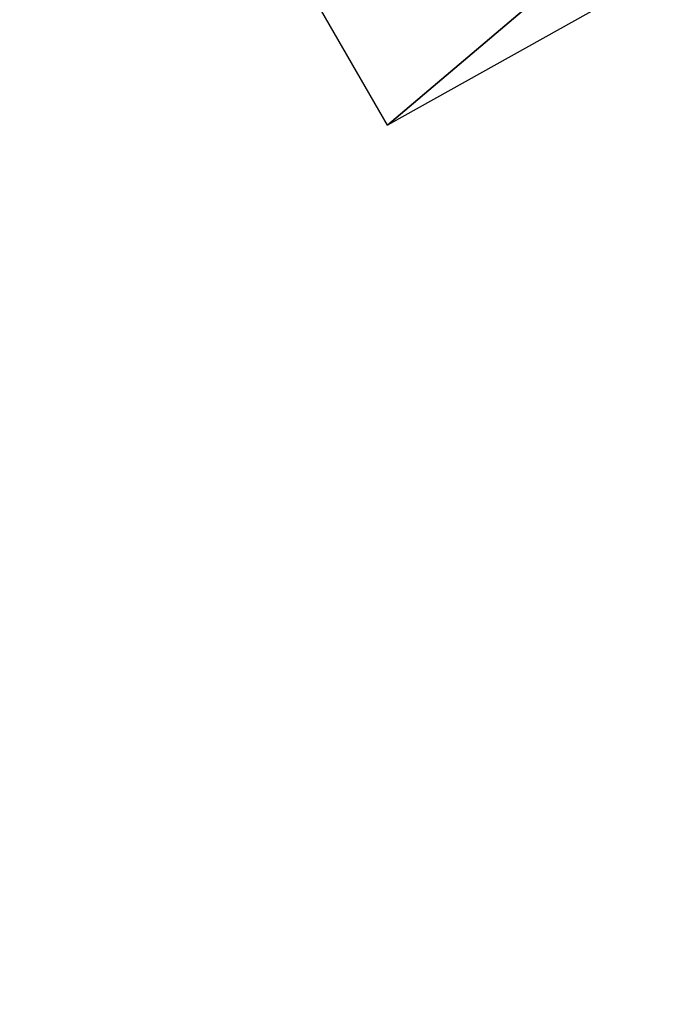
# Model space of a CAD drawing. Extents: x -0.025 to 0.025, y -0.23 to 0.025.
# Tile 231 of 256: x 0.012244 to 0.012616, y -0.022639 to -0.022079. Entities that reach past the tile are written whole.
import ezdxf

# ---------------------------------------------------------------- set-up
doc = ezdxf.new("R2010")
doc.units = 0
doc.layers.add('mesh', color=7, linetype='CONTINUOUS')

msp = doc.modelspace()

# ---------------------------------------------------------------- meshes
at = {"layer": 'mesh'}
mesh = msp.add_polyface(dxfattribs=at)
corners = [(0.01640792, -0.01879261, 0.12338877), (0.0124532, -0.02213914, 0.09321979), (0.01226063, -0.0218058, 0.12338877), (0.01638582, -0.01876806, 0.123631), (0.01224411, -0.02177719, 0.123631), (0.01309188, -0.0219705, 0.14485876), (0.01332282, -0.02190082, 0.14605248), (0.01332277, -0.02183791, 0.14485876), (0.01310211, -0.02197502, 0.14467339), (0.01333103, -0.02085631, 0.1279501), (0.01321704, -0.02092327, 0.12794998), (0.01505601, -0.02053868, 0.14456047), (0.01513613, -0.02078728, 0.14941722), (0.01316375, -0.02233636, 0.14935555), (0.01301842, -0.02260998, 0.14986548), (0.01319244, -0.02228235, 0.14925487), (0.01274156, -0.02263879, 0.04932521), (0.01361868, -0.02181003, 0.06869602), (0.01412277, -0.02147649, 0.06882924), (0.01274425, -0.02197663, 0.09320554), (0.01368588, -0.02198685, 0.06908762), (0.01349197, -0.02219947, 0.06912547), (0.01380171, -0.02196278, 0.06914759), (0.01363068, -0.02187091, 0.06893453), (0.01323516, -0.02213178, 0.06894721), (0.01401221, -0.02161037, 0.06900959), (0.01278256, -0.0223434, 0.06889641), (0.01361577, -0.0218251, 0.06880882), (0.0127474, -0.02234334, 0.06876689), (0.01369999, -0.02183067, 0.09255689), (0.01363152, -0.02193866, 0.09258366), (0.01333058, -0.02217776, 0.09264539), (0.0134589, -0.02153676, 0.09307131), (0.0136196, -0.0214316, 0.0929929), (0.01319383, -0.02179292, 0.0928912), (0.0136345, -0.021685, 0.09262294), (0.01326088, -0.02196018, 0.0927247), (0.0135982, -0.02148098, 0.09285632), (0.0136046, -0.02158371, 0.09270862), (0.01397661, -0.02126705, 0.09259567), (0.01398124, -0.02138437, 0.09247874), (0.01403461, -0.02155299, 0.09238601), (0.01288591, -0.02224589, 0.0927524), (0.01332274, -0.02196183, 0.14722224), (0.01429079, -0.02127369, 0.14723879)]
mesh.append_faces([[corners[k] for k in face] for face in [(0, 1, 2, 2), (3, 2, 4, 4), (5, 6, 7, 7), (8, 5, 7, 7), (8, 9, 10, 10), (8, 11, 9, 9), (7, 11, 8, 8), (12, 13, 14, 14), (12, 15, 13, 13), (16, 17, 18, 18), (0, 19, 1, 1), (20, 21, 22, 22), (20, 23, 24, 24), (20, 25, 23, 23), (17, 26, 27, 27), (28, 26, 17, 17), (27, 24, 23, 23), (26, 24, 27, 27), (29, 30, 31, 31), (32, 33, 19, 19), (34, 35, 36, 36), (29, 36, 35, 35), (34, 33, 37, 37), (34, 19, 33, 33), (37, 38, 34, 34), (39, 38, 37, 37), (39, 40, 38, 38), (38, 35, 34, 34), (40, 35, 38, 38), (41, 29, 35, 35), (31, 36, 29, 29), (31, 42, 36, 36), (6, 43, 7, 7), (43, 44, 7, 7)]])

doc.saveas('drawing.dxf')
